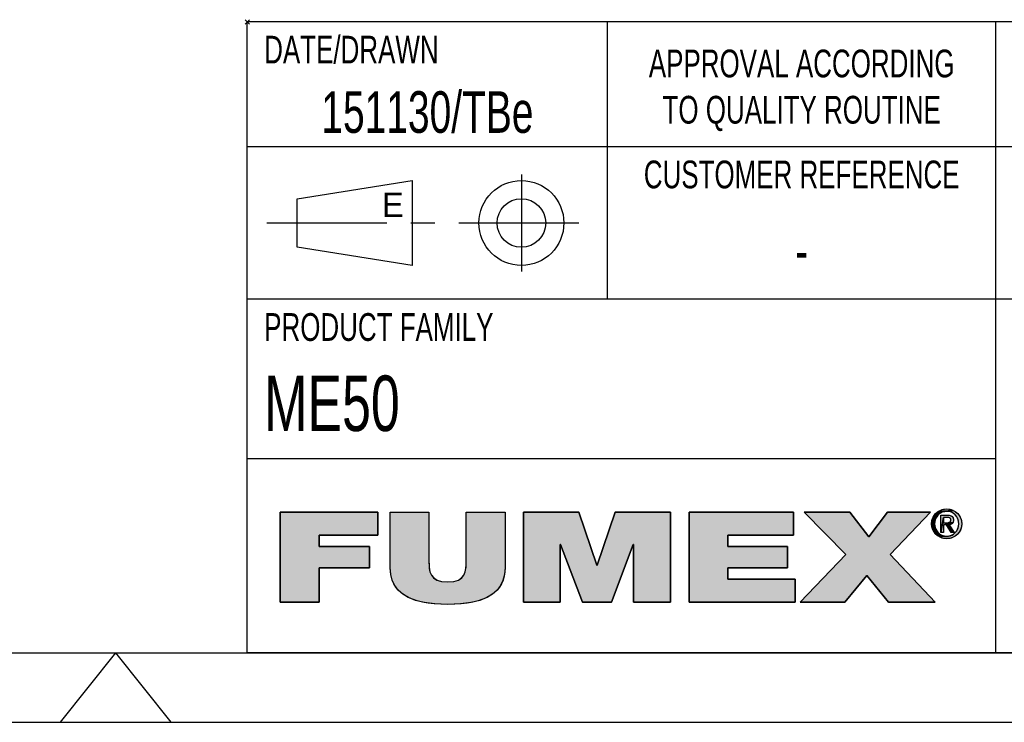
# Model space of a CAD drawing. Extents: x 0 to 420, y 0 to 297.
# Tile 4 of 8: x 228 to 299, y 0 to 51. Entities that reach past the tile are written whole.
import ezdxf

# ---------------------------------------------------------------- set-up
doc = ezdxf.new("R2010")
doc.units = 0
doc.header["$LTSCALE"] = 23.1
doc.linetypes.add('CENTER', pattern=[0.6, 0.375, -0.075, 0.075, -0.075])
doc.layers.get('0').update_dxf_attribs({"linetype": 'CONTINUOUS'})
doc.layers.add('102215_DXF_CONTINUOUS_LINE', color=7, linetype='CONTINUOUS')
doc.layers.add('102215_DXF_FORMAT', color=7, linetype='CONTINUOUS')
doc.styles.get("Standard").update_dxf_attribs({"font": 'txt', "width": 0.7})
doc.styles.add('TEXTSTYLE_2', font='txt', dxfattribs={"width": 0.7})
doc.styles.add('TEXTSTYLE_3', font='txt')

# ---------------------------------------------------------------- blocks, each defined once
blk = doc.blocks.new('FUMEX_LOGO_BL1', base_point=(271.467, 11.941))
at = {"layer": '102215_DXF_FORMAT', "linetype": 'CONTINUOUS'}
for points in [[(249.687, 8.651), (246.886, 8.651), (246.886, 15.144), (253.914, 15.144), (253.914, 13.48), (249.687, 13.48), (249.687, 12.671), (253.316, 12.671), (253.316, 11.124), (249.687, 11.124)], [(263.1, 15.144), (263.1, 11.161), (263.061, 10.663), (262.951, 10.231), (262.77, 9.853), (262.519, 9.523), (262.195, 9.237), (261.786, 8.992), (261.277, 8.79), (260.65, 8.633), (259.879, 8.532), (258.962, 8.496), (258.038, 8.532), (257.267, 8.634), (256.638, 8.791), (256.129, 8.994), (255.719, 9.239), (255.393, 9.525), (255.141, 9.856), (254.961, 10.234), (254.849, 10.665), (254.811, 11.161), (254.811, 15.144), (257.612, 15.144), (257.612, 11.606), (257.625, 11.177), (257.682, 10.851), (257.79, 10.6), (257.955, 10.403), (258.195, 10.251), (258.526, 10.152), (258.974, 10.115), (259.411, 10.152), (259.733, 10.252), (259.966, 10.404), (260.128, 10.602), (260.233, 10.857), (260.287, 11.19), (260.299, 11.606), (260.299, 15.144)], [(267.078, 8.651), (264.429, 8.651), (264.429, 15.144), (268.415, 15.144), (269.713, 11.325), (269.739, 11.325), (271.038, 15.144), (275.023, 15.144), (275.023, 8.651), (272.375, 8.651), (272.375, 12.816), (272.349, 12.816), (270.77, 8.651), (268.682, 8.651), (267.103, 12.816), (267.078, 12.816)], [(284.038, 8.651), (276.373, 8.651), (276.373, 15.144), (283.898, 15.144), (283.898, 13.48), (279.174, 13.48), (279.174, 12.671), (283.465, 12.671), (283.465, 11.124), (279.174, 11.124), (279.174, 10.315), (284.038, 10.315)], [(287.6, 8.651), (284.392, 8.651), (287.677, 12.107), (284.684, 15.144), (287.97, 15.144), (289.345, 13.38), (290.694, 15.144), (293.801, 15.144), (290.886, 12.089), (294.133, 8.651), (290.758, 8.651), (289.205, 10.588)], [(294.318, 14.927), (294.237, 14.824), (294.173, 14.709), (294.126, 14.585), (294.097, 14.453), (294.087, 14.314), (293.883, 14.149), (293.871, 14.314), (293.883, 14.477), (293.919, 14.632), (293.976, 14.78), (294.056, 14.917), (294.364, 14.974)], [(294.465, 15.055), (294.364, 14.974), (294.056, 14.917), (294.156, 15.041), (294.578, 15.12)], [(294.699, 15.167), (294.578, 15.12), (294.156, 15.041), (294.275, 15.15), (294.828, 15.196)], [(294.963, 15.206), (294.828, 15.196), (294.275, 15.15), (294.342, 15.199), (295.438, 15.279), (295.58, 15.198), (295.645, 15.15), (295.764, 15.041), (295.864, 14.917), (295.943, 14.78), (296.001, 14.633), (296.036, 14.477), (296.048, 14.314), (296.036, 14.149), (296.001, 13.992), (295.944, 13.844), (295.864, 13.707), (295.765, 13.582), (295.646, 13.473), (295.579, 13.424), (295.438, 13.343), (295.286, 13.284), (295.126, 13.249), (294.798, 13.249), (294.637, 13.284), (294.484, 13.343), (294.408, 13.383), (294.963, 13.416), (295.096, 13.425), (295.224, 13.454), (295.345, 13.502), (295.457, 13.567), (295.557, 13.649), (295.603, 13.695), (295.683, 13.798), (295.747, 13.914), (295.794, 14.039), (295.823, 14.173), (295.832, 14.314), (295.823, 14.453), (295.794, 14.585), (295.747, 14.71), (295.682, 14.824), (295.602, 14.928), (295.557, 14.973), (295.456, 15.055), (295.344, 15.12), (295.224, 15.167), (295.096, 15.196)], [(294.963, 15.385), (295.126, 15.373), (295.286, 15.338), (295.438, 15.279), (294.342, 15.199), (294.484, 15.279), (294.637, 15.338), (294.798, 15.373)], [(294.735, 14.771), (294.548, 13.691), (294.548, 14.93), (295.019, 14.93), (295.024, 14.93), (295.128, 14.925), (295.212, 14.91), (295.279, 14.887), (295.334, 14.857), (295.378, 14.819), (295.396, 14.797), (295.412, 14.773), (295.436, 14.72), (295.452, 14.655), (295.457, 14.578), (295.451, 14.504), (295.435, 14.44), (295.409, 14.386), (295.092, 14.395), (295.131, 14.403), (295.162, 14.414), (295.188, 14.427), (295.21, 14.444), (295.228, 14.464), (295.242, 14.487), (295.252, 14.516), (295.259, 14.549), (295.261, 14.589), (295.259, 14.623), (295.252, 14.652), (295.241, 14.677), (295.225, 14.699), (295.206, 14.718), (295.182, 14.734), (295.153, 14.748), (295.118, 14.759), (295.076, 14.766), (295.026, 14.771), (294.991, 14.771), (294.863, 14.771)], [(294.097, 14.173), (294.126, 14.039), (294.173, 13.914), (294.237, 13.799), (294.317, 13.696), (294.155, 13.583), (294.056, 13.707), (293.976, 13.844), (293.919, 13.993), (293.883, 14.149), (294.087, 14.314)], [(294.96, 14.388), (294.978, 14.388), (295.043, 14.39), (295.092, 14.395), (295.409, 14.386), (294.735, 14.229), (294.735, 13.691), (294.548, 13.691), (294.735, 14.771), (294.735, 14.58), (294.735, 14.388), (294.848, 14.388)], [(295.136, 14.237), (295.489, 13.691), (295.278, 13.691), (294.951, 14.229), (294.735, 14.229), (295.409, 14.386), (295.373, 14.341), (295.328, 14.303), (295.273, 14.273), (295.207, 14.25)], [(294.364, 13.648), (294.465, 13.567), (294.273, 13.474), (294.155, 13.583), (294.317, 13.696)], [(294.577, 13.502), (294.699, 13.454), (294.408, 13.383), (294.273, 13.474), (294.465, 13.567)]]:
    blk.add_hatch(color=7, dxfattribs=at).paths.add_polyline_path(points)
at = {"layer": '102215_DXF_FORMAT', "color": 7, "linetype": 'CONTINUOUS'}
for p, q in [((253.914, 15.144), (246.886, 15.144)), ((246.886, 15.144), (246.886, 8.651)), ((253.914, 15.144), (246.886, 15.144)), ((246.886, 15.144), (246.886, 8.651)), ((253.914, 13.48), (253.914, 15.144)), ((253.914, 13.48), (253.914, 15.144)), ((268.415, 15.144), (264.429, 15.144)), ((264.429, 15.144), (264.429, 8.651)), ((268.415, 15.144), (264.429, 15.144)), ((264.429, 15.144), (264.429, 8.651)), ((269.713, 11.325), (268.415, 15.144)), ((269.713, 11.325), (268.415, 15.144)), ((271.038, 15.144), (269.739, 11.325)), ((271.038, 15.144), (269.739, 11.325)), ((275.023, 15.144), (271.038, 15.144)), ((275.023, 15.144), (271.038, 15.144)), ((275.023, 8.651), (275.023, 15.144)), ((275.023, 8.651), (275.023, 15.144)), ((283.898, 15.144), (276.373, 15.144)), ((276.373, 15.144), (276.373, 8.651)), ((283.898, 15.144), (276.373, 15.144)), ((276.373, 15.144), (276.373, 8.651)), ((283.898, 13.48), (283.898, 15.144)), ((283.898, 13.48), (283.898, 15.144)), ((287.97, 15.144), (284.684, 15.144)), ((284.684, 15.144), (287.677, 12.107)), ((287.97, 15.144), (284.684, 15.144)), ((284.684, 15.144), (287.677, 12.107)), ((289.345, 13.38), (287.97, 15.144)), ((289.345, 13.38), (287.97, 15.144)), ((290.694, 15.144), (289.345, 13.38)), ((290.694, 15.144), (289.345, 13.38)), ((293.801, 15.144), (290.694, 15.144)), ((293.801, 15.144), (290.694, 15.144)), ((290.886, 12.089), (293.801, 15.144)), ((290.886, 12.089), (293.801, 15.144)), ((249.687, 12.671), (249.687, 13.48)), ((249.687, 13.48), (253.914, 13.48)), ((249.687, 12.671), (249.687, 13.48)), ((249.687, 13.48), (253.914, 13.48)), ((267.078, 8.651), (267.078, 12.816)), ((267.078, 12.816), (267.103, 12.816)), ((267.078, 8.651), (267.078, 12.816)), ((267.078, 12.816), (267.103, 12.816)), ((267.103, 12.816), (268.682, 8.651)), ((267.103, 12.816), (268.682, 8.651)), ((270.77, 8.651), (272.349, 12.816)), ((270.77, 8.651), (272.349, 12.816)), ((272.349, 12.816), (272.375, 12.816)), ((272.349, 12.816), (272.375, 12.816)), ((272.375, 12.816), (272.375, 8.651)), ((272.375, 12.816), (272.375, 8.651)), ((279.174, 12.671), (279.174, 13.48)), ((279.174, 13.48), (283.898, 13.48)), ((279.174, 12.671), (279.174, 13.48)), ((279.174, 13.48), (283.898, 13.48)), ((253.316, 12.671), (249.687, 12.671)), ((253.316, 12.671), (249.687, 12.671)), ((253.316, 11.124), (253.316, 12.671)), ((253.316, 11.124), (253.316, 12.671)), ((283.465, 12.671), (279.174, 12.671)), ((283.465, 12.671), (279.174, 12.671)), ((283.465, 11.124), (283.465, 12.671)), ((283.465, 11.124), (283.465, 12.671)), ((287.677, 12.107), (284.392, 8.651)), ((287.677, 12.107), (284.392, 8.651)), ((294.133, 8.651), (290.886, 12.089)), ((294.133, 8.651), (290.886, 12.089)), ((249.687, 8.651), (249.687, 11.124)), ((249.687, 11.124), (253.316, 11.124)), ((249.687, 8.651), (249.687, 11.124)), ((249.687, 11.124), (253.316, 11.124)), ((269.739, 11.325), (269.713, 11.325)), ((269.739, 11.325), (269.713, 11.325)), ((279.174, 10.315), (279.174, 11.124)), ((279.174, 11.124), (283.465, 11.124)), ((279.174, 10.315), (279.174, 11.124)), ((279.174, 11.124), (283.465, 11.124)), ((284.038, 10.315), (279.174, 10.315)), ((284.038, 10.315), (279.174, 10.315)), ((284.038, 8.651), (284.038, 10.315)), ((284.038, 8.651), (284.038, 10.315)), ((287.6, 8.651), (289.205, 10.588)), ((287.6, 8.651), (289.205, 10.588)), ((289.205, 10.588), (290.758, 8.651)), ((289.205, 10.588), (290.758, 8.651)), ((246.886, 8.651), (249.687, 8.651)), ((246.886, 8.651), (249.687, 8.651)), ((264.429, 8.651), (267.078, 8.651)), ((264.429, 8.651), (267.078, 8.651)), ((268.682, 8.651), (270.77, 8.651)), ((268.682, 8.651), (270.77, 8.651)), ((272.375, 8.651), (275.023, 8.651)), ((272.375, 8.651), (275.023, 8.651)), ((276.373, 8.651), (284.038, 8.651)), ((276.373, 8.651), (284.038, 8.651)), ((284.392, 8.651), (287.6, 8.651)), ((284.392, 8.651), (287.6, 8.651)), ((290.758, 8.651), (294.133, 8.651)), ((290.758, 8.651), (294.133, 8.651))]:
    blk.add_line(p, q, dxfattribs=at)
for points in [[(249.687, 8.651), (246.886, 8.651), (246.886, 15.144), (253.914, 15.144), (253.914, 13.48), (249.687, 13.48), (249.687, 12.671), (253.316, 12.671), (253.316, 11.124), (249.687, 11.124), (249.687, 8.651)], [(263.1, 15.144), (263.1, 11.161), (263.061, 10.663), (262.951, 10.231), (262.77, 9.853), (262.519, 9.523), (262.195, 9.237), (261.786, 8.992), (261.277, 8.79), (260.65, 8.633), (259.879, 8.532), (258.962, 8.496), (258.038, 8.532), (257.267, 8.634), (256.638, 8.791), (256.129, 8.994), (255.719, 9.239), (255.393, 9.525), (255.141, 9.856), (254.961, 10.234), (254.849, 10.665), (254.811, 11.161), (254.811, 15.144), (257.612, 15.144), (257.612, 11.606), (257.625, 11.177), (257.682, 10.851), (257.79, 10.6), (257.955, 10.403), (258.195, 10.251), (258.526, 10.152), (258.974, 10.115), (259.411, 10.152), (259.733, 10.252), (259.966, 10.404), (260.128, 10.602), (260.233, 10.857), (260.287, 11.19), (260.299, 11.606), (260.299, 15.144), (263.1, 15.144)], [(267.078, 8.651), (264.429, 8.651), (264.429, 15.144), (268.415, 15.144), (269.713, 11.325), (269.739, 11.325), (271.038, 15.144), (275.023, 15.144), (275.023, 8.651), (272.375, 8.651), (272.375, 12.816), (272.349, 12.816), (270.77, 8.651), (268.682, 8.651), (267.103, 12.816), (267.078, 12.816), (267.078, 8.651)], [(284.038, 8.651), (276.373, 8.651), (276.373, 15.144), (283.898, 15.144), (283.898, 13.48), (279.174, 13.48), (279.174, 12.671), (283.465, 12.671), (283.465, 11.124), (279.174, 11.124), (279.174, 10.315), (284.038, 10.315), (284.038, 8.651)], [(287.6, 8.651), (284.392, 8.651), (287.677, 12.107), (284.684, 15.144), (287.97, 15.144), (289.345, 13.38), (290.694, 15.144), (293.801, 15.144), (290.886, 12.089), (294.133, 8.651), (290.758, 8.651), (289.205, 10.588), (287.6, 8.651)], [(294.318, 14.927), (294.237, 14.824), (294.173, 14.709), (294.126, 14.585), (294.097, 14.453), (294.087, 14.314), (293.883, 14.149), (293.871, 14.314), (293.883, 14.477), (293.919, 14.632), (293.976, 14.78), (294.056, 14.917), (294.364, 14.974), (294.318, 14.927)], [(294.465, 15.055), (294.364, 14.974), (294.056, 14.917), (294.156, 15.041), (294.578, 15.12), (294.465, 15.055)], [(294.699, 15.167), (294.578, 15.12), (294.156, 15.041), (294.275, 15.15), (294.828, 15.196), (294.699, 15.167)], [(294.963, 15.206), (294.828, 15.196), (294.275, 15.15), (294.342, 15.199), (295.438, 15.279), (295.58, 15.198), (295.645, 15.15), (295.764, 15.041), (295.864, 14.917), (295.943, 14.78), (296.001, 14.633), (296.036, 14.477), (296.048, 14.314), (296.036, 14.149), (296.001, 13.992), (295.944, 13.844), (295.864, 13.707), (295.765, 13.582), (295.646, 13.473), (295.579, 13.424), (295.438, 13.343), (295.286, 13.284), (295.126, 13.249), (294.798, 13.249), (294.637, 13.284), (294.484, 13.343), (294.408, 13.383), (294.963, 13.416), (295.096, 13.425), (295.224, 13.454), (295.345, 13.502), (295.457, 13.567), (295.557, 13.649), (295.603, 13.695), (295.683, 13.798), (295.747, 13.914), (295.794, 14.039), (295.823, 14.173), (295.832, 14.314), (295.823, 14.453), (295.794, 14.585), (295.747, 14.71), (295.682, 14.824), (295.602, 14.928), (295.557, 14.973), (295.456, 15.055), (295.344, 15.12), (295.224, 15.167), (295.096, 15.196), (294.963, 15.206)], [(294.963, 15.385), (295.126, 15.373), (295.286, 15.338), (295.438, 15.279), (294.342, 15.199), (294.484, 15.279), (294.637, 15.338), (294.798, 15.373), (294.963, 15.385)], [(294.735, 14.771), (294.548, 13.691), (294.548, 14.93), (295.019, 14.93), (295.024, 14.93), (295.128, 14.925), (295.212, 14.91), (295.279, 14.887), (295.334, 14.857), (295.378, 14.819), (295.396, 14.797), (295.412, 14.773), (295.436, 14.72), (295.452, 14.655), (295.457, 14.578), (295.451, 14.504), (295.435, 14.44), (295.409, 14.386), (295.092, 14.395), (295.131, 14.403), (295.162, 14.414), (295.188, 14.427), (295.21, 14.444), (295.228, 14.464), (295.242, 14.487), (295.252, 14.516), (295.259, 14.549), (295.261, 14.589), (295.259, 14.623), (295.252, 14.652), (295.241, 14.677), (295.225, 14.699), (295.206, 14.718), (295.182, 14.734), (295.153, 14.748), (295.118, 14.759), (295.076, 14.766), (295.026, 14.771), (294.991, 14.771), (294.863, 14.771), (294.735, 14.771)], [(294.097, 14.173), (294.126, 14.039), (294.173, 13.914), (294.237, 13.799), (294.317, 13.696), (294.155, 13.583), (294.056, 13.707), (293.976, 13.844), (293.919, 13.993), (293.883, 14.149), (294.087, 14.314), (294.097, 14.173)], [(294.96, 14.388), (294.978, 14.388), (295.043, 14.39), (295.092, 14.395), (295.409, 14.386), (294.735, 14.229), (294.735, 13.691), (294.548, 13.691), (294.735, 14.771), (294.735, 14.58), (294.735, 14.388), (294.848, 14.388), (294.96, 14.388)], [(295.136, 14.237), (295.489, 13.691), (295.278, 13.691), (294.951, 14.229), (294.735, 14.229), (295.409, 14.386), (295.373, 14.341), (295.328, 14.303), (295.273, 14.273), (295.207, 14.25), (295.136, 14.237)], [(294.364, 13.648), (294.465, 13.567), (294.273, 13.474), (294.155, 13.583), (294.317, 13.696), (294.364, 13.648)], [(294.577, 13.502), (294.699, 13.454), (294.408, 13.383), (294.273, 13.474), (294.465, 13.567), (294.577, 13.502)]]:
    blk.add_lwpolyline(points, dxfattribs=at)
for points, knots in [([(263.1, 15.144), (263.1, 15.144), (260.299, 15.144), (260.299, 15.144), (260.299, 15.144), (260.299, 11.606), (260.299, 11.606), (260.299, 10.943), (260.299, 10.115), (258.974, 10.115), (257.612, 10.115), (257.612, 10.943), (257.612, 11.606), (257.612, 11.606), (257.612, 15.144), (257.612, 15.144), (257.612, 15.144), (254.811, 15.144), (254.811, 15.144), (254.811, 15.144), (254.811, 11.161), (254.811, 11.161), (254.811, 9.36), (256.186, 8.496), (258.962, 8.496), (261.738, 8.496), (263.1, 9.36), (263.1, 11.161), (263.1, 11.161), (263.1, 15.144), (263.1, 15.144)], [0, 0, 0, 0, 1, 1, 1, 2, 2, 2, 3, 3, 3, 4, 4, 4, 5, 5, 5, 6, 6, 6, 7, 7, 7, 8, 8, 8, 9, 9, 9, 10, 10, 10, 10]), ([(263.1, 15.144), (263.1, 15.144), (260.299, 15.144), (260.299, 15.144), (260.299, 15.144), (260.299, 11.606), (260.299, 11.606), (260.299, 10.943), (260.299, 10.115), (258.974, 10.115), (257.612, 10.115), (257.612, 10.943), (257.612, 11.606), (257.612, 11.606), (257.612, 15.144), (257.612, 15.144), (257.612, 15.144), (254.811, 15.144), (254.811, 15.144), (254.811, 15.144), (254.811, 11.161), (254.811, 11.161), (254.811, 9.36), (256.186, 8.496), (258.962, 8.496), (261.738, 8.496), (263.1, 9.36), (263.1, 11.161), (263.1, 11.161), (263.1, 15.144), (263.1, 15.144)], [0, 0, 0, 0, 1, 1, 1, 2, 2, 2, 3, 3, 3, 4, 4, 4, 5, 5, 5, 6, 6, 6, 7, 7, 7, 8, 8, 8, 9, 9, 9, 10, 10, 10, 10]), ([(294.963, 13.237), (295.548, 13.237), (296.048, 13.691), (296.048, 14.314), (296.048, 14.93), (295.548, 15.385), (294.963, 15.385), (294.372, 15.385), (293.871, 14.93), (293.871, 14.314), (293.871, 13.691), (294.372, 13.237), (294.963, 13.237)], [0, 0, 0, 0, 1, 1, 1, 2, 2, 2, 3, 3, 3, 4, 4, 4, 4]), ([(294.963, 13.237), (295.548, 13.237), (296.048, 13.691), (296.048, 14.314), (296.048, 14.93), (295.548, 15.385), (294.963, 15.385), (294.372, 15.385), (293.871, 14.93), (293.871, 14.314), (293.871, 13.691), (294.372, 13.237), (294.963, 13.237)], [0, 0, 0, 0, 1, 1, 1, 2, 2, 2, 3, 3, 3, 4, 4, 4, 4]), ([(294.087, 14.314), (294.087, 14.823), (294.471, 15.206), (294.963, 15.206), (295.449, 15.206), (295.832, 14.823), (295.832, 14.314), (295.832, 13.797), (295.449, 13.416), (294.963, 13.416), (294.471, 13.416), (294.087, 13.797), (294.087, 14.314)], [0, 0, 0, 0, 1, 1, 1, 2, 2, 2, 3, 3, 3, 4, 4, 4, 4]), ([(294.087, 14.314), (294.087, 14.823), (294.471, 15.206), (294.963, 15.206), (295.449, 15.206), (295.832, 14.823), (295.832, 14.314), (295.832, 13.797), (295.449, 13.416), (294.963, 13.416), (294.471, 13.416), (294.087, 13.797), (294.087, 14.314)], [0, 0, 0, 0, 1, 1, 1, 2, 2, 2, 3, 3, 3, 4, 4, 4, 4]), ([(294.735, 14.229), (294.735, 14.229), (294.951, 14.229), (294.951, 14.229), (294.951, 14.229), (295.278, 13.691), (295.278, 13.691), (295.278, 13.691), (295.489, 13.691), (295.489, 13.691), (295.489, 13.691), (295.136, 14.237), (295.136, 14.237), (295.318, 14.26), (295.457, 14.356), (295.457, 14.578), (295.457, 14.823), (295.312, 14.93), (295.019, 14.93), (295.019, 14.93), (294.548, 14.93), (294.548, 14.93), (294.548, 14.93), (294.548, 13.691), (294.548, 13.691), (294.548, 13.691), (294.735, 13.691), (294.735, 13.691), (294.735, 13.691), (294.735, 14.229), (294.735, 14.229)], [0, 0, 0, 0, 1, 1, 1, 2, 2, 2, 3, 3, 3, 4, 4, 4, 5, 5, 5, 6, 6, 6, 7, 7, 7, 8, 8, 8, 9, 9, 9, 10, 10, 10, 10]), ([(294.735, 14.229), (294.735, 14.229), (294.951, 14.229), (294.951, 14.229), (294.951, 14.229), (295.278, 13.691), (295.278, 13.691), (295.278, 13.691), (295.489, 13.691), (295.489, 13.691), (295.489, 13.691), (295.136, 14.237), (295.136, 14.237), (295.318, 14.26), (295.457, 14.356), (295.457, 14.578), (295.457, 14.823), (295.312, 14.93), (295.019, 14.93), (295.019, 14.93), (294.548, 14.93), (294.548, 14.93), (294.548, 14.93), (294.548, 13.691), (294.548, 13.691), (294.548, 13.691), (294.735, 13.691), (294.735, 13.691), (294.735, 13.691), (294.735, 14.229), (294.735, 14.229)], [0, 0, 0, 0, 1, 1, 1, 2, 2, 2, 3, 3, 3, 4, 4, 4, 5, 5, 5, 6, 6, 6, 7, 7, 7, 8, 8, 8, 9, 9, 9, 10, 10, 10, 10]), ([(294.735, 14.388), (294.735, 14.388), (294.735, 14.771), (294.735, 14.771), (294.735, 14.771), (294.991, 14.771), (294.991, 14.771), (295.122, 14.771), (295.261, 14.743), (295.261, 14.589), (295.261, 14.399), (295.119, 14.388), (294.96, 14.388), (294.96, 14.388), (294.735, 14.388), (294.735, 14.388)], [0, 0, 0, 0, 1, 1, 1, 2, 2, 2, 3, 3, 3, 4, 4, 4, 5, 5, 5, 5]), ([(294.735, 14.388), (294.735, 14.388), (294.735, 14.771), (294.735, 14.771), (294.735, 14.771), (294.991, 14.771), (294.991, 14.771), (295.122, 14.771), (295.261, 14.743), (295.261, 14.589), (295.261, 14.399), (295.119, 14.388), (294.96, 14.388), (294.96, 14.388), (294.735, 14.388), (294.735, 14.388)], [0, 0, 0, 0, 1, 1, 1, 2, 2, 2, 3, 3, 3, 4, 4, 4, 5, 5, 5, 5])]:
    blk.add_open_spline(points, degree=3, knots=knots, dxfattribs=at)
for points in [[(294.963, 13.416), (294.408, 13.383), (294.828, 13.425), (294.699, 13.454)], [(294.963, 13.237), (294.798, 13.249), (295.126, 13.249)]]:
    blk.add_solid(points, dxfattribs=at)
blk = doc.blocks.new('SYMBOL_0_BL2', base_point=(257.498, 35.998))
at = {"layer": '102215_DXF_CONTINUOUS_LINE', "color": 7, "linetype": 'CENTER'}
for p, q in [((264.28, 39.498), (264.28, 32.498)), ((245.905, 35.998), (269.092, 35.998))]:
    blk.add_line(p, q, dxfattribs=at)
at = {"layer": '102215_DXF_CONTINUOUS_LINE', "color": 7, "linetype": 'CONTINUOUS'}
for p, q in [((248.092, 37.748), (256.405, 39.061)), ((256.405, 39.061), (256.405, 32.936)), ((248.092, 34.248), (248.092, 37.748)), ((256.405, 32.936), (248.092, 34.248))]:
    blk.add_line(p, q, dxfattribs=at)
for radius in [3.062, 1.75]:
    blk.add_circle((264.28, 35.998), radius, dxfattribs=at)

msp = doc.modelspace()

# ---------------------------------------------------------------- linework, layer by layer
at = {"layer": '102215_DXF_FORMAT', "color": 7, "linetype": 'CONTINUOUS'}
for p, q in [((244.655, 50.342), (244.342, 50.655)), ((244.655, 50.655), (244.342, 50.342)), ((414.998, 50.498), (244.498, 50.498)), ((244.498, 4.998), (244.498, 50.498)), ((270.498, 30.498), (270.498, 50.498)), ((298.498, 4.998), (298.498, 50.498)), ((414.998, 41.498), (244.498, 41.498)), ((414.998, 30.498), (244.498, 30.498)), ((298.498, 18.998), (244.498, 18.998)), ((24.998, 4.998), (414.998, 4.998)), ((234.998, 4.998), (231.002, -0.002)), ((234.998, 4.998), (238.995, -0.002)), ((414.998, 4.998), (244.498, 4.998)), ((-0.002, -0.002), (419.998, -0.002))]:
    msp.add_line(p, q, dxfattribs=at)

# ---------------------------------------------------------------- block references
at = {"layer": '102215_DXF_CONTINUOUS_LINE', "color": 7, "linetype": 'CONTINUOUS'}
msp.add_blockref('SYMBOL_0_BL2', (257.498, 35.998), dxfattribs=at)
at = {"layer": '102215_DXF_FORMAT', "color": 2, "linetype": 'CONTINUOUS'}
msp.add_blockref('FUMEX_LOGO_BL1', (271.467, 11.941), dxfattribs=at)

# ---------------------------------------------------------------- texts
at = {"color": 7, "linetype": 'CONTINUOUS'}
for s, insert, char_height, width, attachment_point, style in [('DATE/DRAWN', (245.723, 49.498), 2, 14, 1, 'TEXTSTYLE_2'), ('APPROVAL ACCORDING\\PTO QUALITY ROUTINE', (284.498, 48.498), 2, 25.2, 2, 'TEXTSTYLE_2'), ('CUSTOMER REFERENCE', (284.498, 40.498), 2, 25.2, 2, 'TEXTSTYLE_2'), ('E', (254.217, 38.186), 1.75, 1.75, 1, 'TEXTSTYLE_3')]:
    msp.add_mtext(s, dxfattribs=dict(at, insert=insert, char_height=char_height, width=width, attachment_point=attachment_point, style=style))
at = {"color": 7, "linetype": 'CONTINUOUS', "insert": (257.498, 45.498), "char_height": 3, "width": 31.71429, "attachment_point": 2}
msp.add_mtext('151130/TBe', dxfattribs=at)
at = {"layer": '102215_DXF_FORMAT', "color": 7, "linetype": 'CONTINUOUS'}
for s, insert, char_height, width, attachment_point in [('-', (284.498, 35.498), 3, 3.21429, 2), ('ME50', (245.723, 24.998), 4, 18.42857, 1)]:
    msp.add_mtext(s, dxfattribs=dict(at, insert=insert, char_height=char_height, width=width, attachment_point=attachment_point))
at = {"layer": '102215_DXF_FORMAT', "color": 7, "linetype": 'CONTINUOUS', "insert": (245.723, 29.498), "char_height": 2, "width": 19.6, "attachment_point": 1, "style": 'TEXTSTYLE_2'}
msp.add_mtext('PRODUCT FAMILY', dxfattribs=at)

doc.saveas('drawing.dxf')
